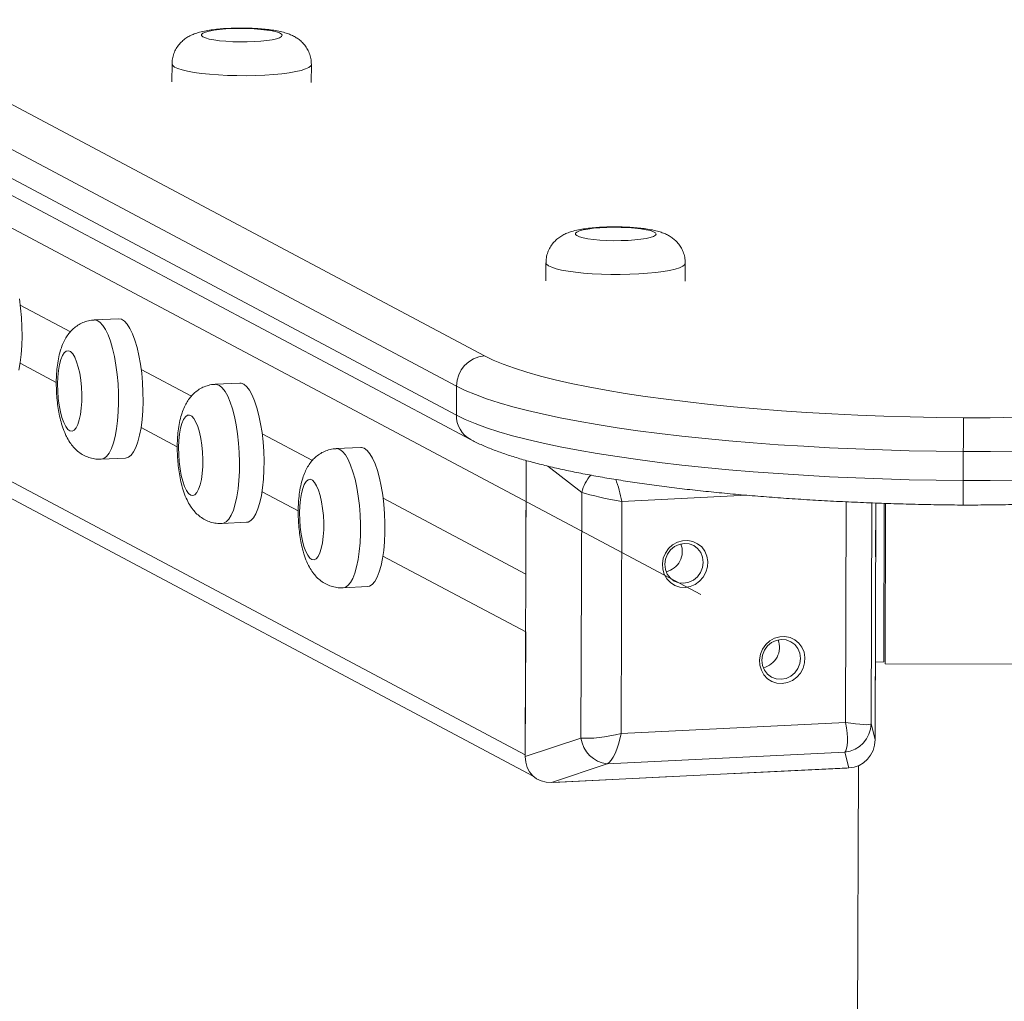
# Model space of a CAD drawing. Header units: millimetres. Extents: x 4385 to 11928, y 17253 to 36963.
# Tile 235 of 256: x 7692.722 to 7692.991, y 18776.362 to 18776.631. Entities that reach past the tile are written whole.
import ezdxf

# ---------------------------------------------------------------- set-up
doc = ezdxf.new("R2010")
doc.units = ezdxf.units.MM
doc.layers.add('БЛАГО_Ботаническая_Р$0$БЛАГО_МАФ', color=7, linetype='Continuous', lineweight=0, true_color=0x000000)

# ---------------------------------------------------------------- blocks, each defined once
blk = doc.blocks.new('БЛАГО_Ботаническая_Р$0$дио 1.15')
at = {"layer": 'БЛАГО_Ботаническая_Р$0$БЛАГО_МАФ'}
for p, q in [((1.398771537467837, 0.1224859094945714), (1.764460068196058, 0.8160767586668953)), ((1.757757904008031, 0.8121631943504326), (1.392994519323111, 0.1203266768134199)), ((1.808534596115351, 0.768210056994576), (1.44284620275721, 0.07461901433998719)), ((1.579147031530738, 0.3074959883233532), (1.491699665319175, 0.1416373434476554)), ((1.499617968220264, 0.1416373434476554), (1.587065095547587, 0.3074959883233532)), ((1.572444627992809, 0.3035821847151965), (1.484997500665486, 0.1377235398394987)), ((1.595383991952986, 0.2998373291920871), (1.507936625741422, 0.1339786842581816)), ((1.500288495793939, 0.251203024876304), (1.505524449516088, 0.2611336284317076)), ((1.51411304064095, 0.24738709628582), (1.521360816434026, 0.2611336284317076)), ((1.517737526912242, 0.2341553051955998), (1.517386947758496, 0.2408565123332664)), ((1.479298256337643, 0.2388638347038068), (1.479648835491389, 0.2321626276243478)), ((1.48279686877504, 0.2180269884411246), (1.488034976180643, 0.2279618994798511)), ((1.496624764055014, 0.2142177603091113), (1.503871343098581, 0.2279618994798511)), ((1.587528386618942, 0.2197997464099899), (1.582579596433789, 0.2197997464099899)), ((1.500248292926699, 0.2009835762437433), (1.499897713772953, 0.2076847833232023)), ((1.461808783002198, 0.2056921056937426), (1.462159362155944, 0.1989908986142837)), ((1.465311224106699, 0.1848624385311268), (1.470545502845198, 0.194790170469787)), ((1.479133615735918, 0.1810429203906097), (1.486381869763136, 0.194790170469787)), ((1.582579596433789, 0.1816588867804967), (1.587528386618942, 0.1816588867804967)), ((1.444319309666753, 0.1725203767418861), (1.444669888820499, 0.1658191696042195)), ((1.482758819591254, 0.1678116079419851), (1.482408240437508, 0.1745130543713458)), ((1.432423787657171, 0.1224859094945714), (1.453056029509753, 0.1616184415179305)), ((1.448260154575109, 0.1224859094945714), (1.468892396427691, 0.1616184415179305)), ((1.499617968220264, 0.1416373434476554), (1.491699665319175, 0.1416373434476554)), ((1.398294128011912, 0.1224859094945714), (1.403434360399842, 0.1072626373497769)), ((1.479324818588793, 0.1224859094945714), (1.398294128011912, 0.1224859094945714)), ((1.432423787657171, 0.1224859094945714), (1.398771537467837, 0.1224859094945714)), ((1.479324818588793, 0.1224859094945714), (1.448260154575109, 0.1224859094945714)), ((1.470656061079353, 0.1072626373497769), (1.477812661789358, 0.1165473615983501)), ((1.533470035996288, 0.117269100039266), (1.528521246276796, 0.117269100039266)), ((1.396370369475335, 0.1000658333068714), (1.391229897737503, 0.1152891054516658)), ((1.391229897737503, 0.1152891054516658), (1.395485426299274, 0.03394899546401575)), ((1.391254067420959, 0.1148272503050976), (1.392956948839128, 0.08227770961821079)), ((1.403434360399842, 0.1072626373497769), (1.470656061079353, 0.1072626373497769)), ((1.399771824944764, 0.03504691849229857), (1.396370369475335, 0.1000658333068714)), ((1.468220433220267, 0.09628244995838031), (1.404718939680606, 0.09628244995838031)), ((1.404718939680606, 0.09628244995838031), (1.40793230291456, 0.03486193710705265)), ((1.470009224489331, 0.0620891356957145), (1.468220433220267, 0.09628244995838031)), ((1.528521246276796, 0.07912800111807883), (1.533470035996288, 0.07912800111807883)), ((1.393758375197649, 0.06696039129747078), (1.395461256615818, 0.03441085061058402)), ((1.395485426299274, 0.03394899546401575), (1.399771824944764, 0.03504691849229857)), ((1.40793230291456, 0.03486193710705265), (1.468313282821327, 0.03486193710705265)), ((1.396112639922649, 0.03128914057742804), (-1.400109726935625, 0.03128914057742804)), ((1.40758890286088, 0.02785011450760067), (1.403302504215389, 0.02675219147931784)), ((1.468036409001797, 0.02785011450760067), (1.40758890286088, 0.02785011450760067)), ((1.403302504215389, 0.02675219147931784), (1.467999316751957, 0.02675219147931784)), ((1.403779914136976, 0.02675219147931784), (1.437432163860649, 0.02675219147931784)), ((1.424449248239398, 0.02675219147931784), (1.424570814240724, 0.02443071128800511)), ((1.424570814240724, 0.02443071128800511), (1.467920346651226, 0.02443071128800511)), ((1.453268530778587, 0.02675219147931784), (1.467999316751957, 0.02675219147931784)), ((1.424051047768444, -0.01906407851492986), (1.424051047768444, 0.02409568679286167)), ((1.424051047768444, 0.02409568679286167), (1.467909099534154, 0.02409568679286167)), ((1.482138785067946, 0.002851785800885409), (1.474220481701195, 0.002851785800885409))]:
    blk.add_line(p, q, dxfattribs=at)
at = {"layer": 'БЛАГО_Ботаническая_Р$0$БЛАГО_МАФ', "flags": 128}
for points in [[(1.503592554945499, 0.2614849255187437), (1.505655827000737, 0.2611137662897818), (1.507915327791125, 0.2608397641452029), (1.510328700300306, 0.2606679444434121), (1.512851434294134, 0.2606016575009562), (1.515435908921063, 0.2606423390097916), (1.518034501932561, 0.2607885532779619), (1.520598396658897, 0.261038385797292), (1.523080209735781, 0.2613865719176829)], [(1.489278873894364, 0.2491320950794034), (1.488199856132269, 0.2485883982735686), (1.487433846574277, 0.2480107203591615), (1.487005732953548, 0.2474170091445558), (1.486929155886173, 0.2468266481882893), (1.487206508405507, 0.2462585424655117), (1.48782893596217, 0.2457308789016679), (1.488776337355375, 0.2452606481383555), (1.490018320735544, 0.2448631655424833), (1.491514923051, 0.2445508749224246), (1.493218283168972, 0.2443340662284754), (1.495073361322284, 0.244219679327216), (1.497020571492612, 0.2442113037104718), (1.498997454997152, 0.244309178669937), (1.500940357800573, 0.2445101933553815), (1.502787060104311, 0.2448081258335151), (1.504477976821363, 0.2451929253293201), (1.505958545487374, 0.2456526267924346), (1.507181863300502, 0.2461721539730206), (1.50810796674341, 0.2467352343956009), (1.508707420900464, 0.2473234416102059), (1.508960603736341, 0.2479176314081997), (1.508859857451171, 0.248499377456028), (1.508408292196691, 0.2490495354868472), (1.507620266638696, 0.2495503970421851), (1.506521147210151, 0.2499859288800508), (1.505146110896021, 0.2503422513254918), (1.503539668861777, 0.2506078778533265), (1.501753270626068, 0.2507741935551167), (1.499844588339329, 0.2508356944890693), (1.497874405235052, 0.250790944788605), (1.495906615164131, 0.2506406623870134), (1.494004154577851, 0.2503903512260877), (1.492228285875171, 0.2500476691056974), (1.490636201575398, 0.2496236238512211), (1.489278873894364, 0.2491320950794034)], [(1.517387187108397, 0.2408557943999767), (1.517250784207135, 0.240081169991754), (1.516762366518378, 0.2392993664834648), (1.515930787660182, 0.2385283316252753), (1.514771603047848, 0.2377817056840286), (1.513306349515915, 0.2370740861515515), (1.511562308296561, 0.2364183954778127), (1.509572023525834, 0.2358265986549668), (1.507372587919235, 0.2353101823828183), (1.505004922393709, 0.2348784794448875), (1.502513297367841, 0.2345393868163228), (1.499943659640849, 0.2342996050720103), (1.497344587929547, 0.2341632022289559), (1.494763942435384, 0.2341330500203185), (1.492249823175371, 0.234209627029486), (1.489849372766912, 0.2343914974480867), (1.487607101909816, 0.2346750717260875), (1.485564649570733, 0.2350553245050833), (1.48376054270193, 0.2355250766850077), (1.48222780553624, 0.2360757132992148), (1.480995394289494, 0.2366967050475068), (1.480086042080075, 0.237376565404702), (1.479516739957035, 0.2381028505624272), (1.479298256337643, 0.2388619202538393), (1.479298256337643, 0.2388635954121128)], [(1.479648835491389, 0.2321626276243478), (1.479648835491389, 0.2321604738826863), (1.479867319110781, 0.2314016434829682), (1.480436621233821, 0.230675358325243), (1.48134597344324, 0.2299952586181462), (1.482578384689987, 0.2293742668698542), (1.484111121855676, 0.228823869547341), (1.48591522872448, 0.2283541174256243), (1.487957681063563, 0.2279738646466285), (1.490199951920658, 0.2276900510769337), (1.492600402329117, 0.227508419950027), (1.49511452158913, 0.2274318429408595), (1.497695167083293, 0.2274619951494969), (1.500294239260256, 0.2275981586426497), (1.502863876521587, 0.2278379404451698), (1.505355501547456, 0.2281770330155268), (1.507723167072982, 0.2286087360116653), (1.50992260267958, 0.2291253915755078), (1.511912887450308, 0.2297169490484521), (1.513656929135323, 0.2303728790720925), (1.515122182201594, 0.2310804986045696), (1.516281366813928, 0.2318268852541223), (1.517112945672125, 0.2325981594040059), (1.517601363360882, 0.233379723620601), (1.517737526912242, 0.2341553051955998)], [(1.587527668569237, 0.1816588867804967), (1.587096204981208, 0.1818371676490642), (1.586673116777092, 0.1823674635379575), (1.586265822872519, 0.1832397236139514), (1.585881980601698, 0.1844379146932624), (1.585529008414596, 0.1859395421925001), (1.585213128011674, 0.1877166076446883), (1.584940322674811, 0.1897360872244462), (1.5847158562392, 0.1919604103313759), (1.584543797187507, 0.1943479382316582), (1.584427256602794, 0.1968543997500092), (1.584368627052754, 0.1994331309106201), (1.584368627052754, 0.2020360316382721), (1.584427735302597, 0.2046145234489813), (1.584544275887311, 0.207120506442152), (1.584716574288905, 0.2095075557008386), (1.584941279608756, 0.2117311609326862), (1.585214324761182, 0.2137496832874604), (1.585530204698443, 0.2155257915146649), (1.585883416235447, 0.2170262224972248), (1.58626749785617, 0.2182232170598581), (1.586674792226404, 0.2190940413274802), (1.58709811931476, 0.2196229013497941), (1.587528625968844, 0.2197997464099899)], [(1.4733209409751, 0.2165050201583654), (1.471933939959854, 0.2160204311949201), (1.470820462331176, 0.2154822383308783), (1.470016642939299, 0.2149074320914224), (1.469548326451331, 0.2143144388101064), (1.469430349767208, 0.2137228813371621), (1.469666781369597, 0.2131511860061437), (1.470249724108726, 0.2126177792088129), (1.471160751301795, 0.21214013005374), (1.472370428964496, 0.2117335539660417), (1.473839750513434, 0.2114107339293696), (1.475521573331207, 0.2111824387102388), (1.477362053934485, 0.211055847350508), (1.479301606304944, 0.2110350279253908), (1.481278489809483, 0.2111206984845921), (1.483228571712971, 0.2113099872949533), (1.485089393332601, 0.2115969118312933), (1.486801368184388, 0.2119723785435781), (1.488309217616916, 0.2124239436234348), (1.489564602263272, 0.2129374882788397), (1.490526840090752, 0.2134962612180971), (1.4911655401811, 0.2140823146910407), (1.491459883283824, 0.2146769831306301), (1.49140053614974, 0.2152611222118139), (1.4909891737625, 0.2158158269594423), (1.490239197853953, 0.2163233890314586), (1.489174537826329, 0.2167672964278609), (1.487829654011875, 0.2171334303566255), (1.486247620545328, 0.2174100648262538), (1.484479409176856, 0.2175883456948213), (1.482581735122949, 0.2176622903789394), (1.480615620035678, 0.2176297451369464), (1.478644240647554, 0.2174919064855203), (1.476731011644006, 0.2172526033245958), (1.474937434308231, 0.2169202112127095), (1.4733209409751, 0.2165050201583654)], [(1.595446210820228, 0.1896884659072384), (1.595773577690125, 0.1898655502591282), (1.596090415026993, 0.1903915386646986), (1.596386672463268, 0.1912499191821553), (1.596652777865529, 0.1924129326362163), (1.596879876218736, 0.1938432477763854), (1.597061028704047, 0.1954949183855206), (1.597190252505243, 0.1973148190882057), (1.597263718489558, 0.1992443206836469), (1.597278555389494, 0.20122168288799), (1.597234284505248, 0.2031832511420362), (1.597132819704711, 0.2050658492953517), (1.596977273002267, 0.2068091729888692), (1.596772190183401, 0.208356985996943), (1.596524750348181, 0.2096597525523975), (1.596242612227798, 0.2106755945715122), (1.595934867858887, 0.2113714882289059), (1.595611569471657, 0.2117254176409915), (1.595282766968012, 0.2117258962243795), (1.594959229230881, 0.2113731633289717), (1.594651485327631, 0.2106779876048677), (1.594369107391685, 0.2096633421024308), (1.594121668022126, 0.2083615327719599), (1.59391658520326, 0.2068141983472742), (1.593760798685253, 0.2050713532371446), (1.593659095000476, 0.2031889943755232), (1.593614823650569, 0.2012276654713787), (1.593629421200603, 0.1992503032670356), (1.593702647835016, 0.1973203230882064), (1.59383163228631, 0.1955001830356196), (1.594012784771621, 0.1938477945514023), (1.59423988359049, 0.1924167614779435), (1.594505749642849, 0.1912530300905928), (1.594801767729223, 0.1903936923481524), (1.595118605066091, 0.1898665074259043), (1.595446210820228, 0.1896884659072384)], [(1.499897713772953, 0.2076835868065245), (1.499878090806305, 0.2073248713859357), (1.499576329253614, 0.2065437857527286), (1.498926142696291, 0.2057650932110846), (1.49793901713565, 0.2050036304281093), (1.496633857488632, 0.2042737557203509), (1.495034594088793, 0.2035886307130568), (1.493171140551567, 0.2029614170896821), (1.491078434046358, 0.2024036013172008), (1.488795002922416, 0.2019254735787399), (1.486363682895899, 0.2015361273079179), (1.483829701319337, 0.2012429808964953), (1.481240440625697, 0.2010510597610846), (1.478643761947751, 0.2009641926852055), (1.47608824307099, 0.2009838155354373), (1.473621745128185, 0.2011099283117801), (1.471289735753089, 0.2013398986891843), (1.469135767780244, 0.2016694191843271), (1.467200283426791, 0.2020925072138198), (1.465518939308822, 0.2026012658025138), (1.464123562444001, 0.2031861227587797), (1.463039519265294, 0.2038360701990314), (1.462287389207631, 0.2045393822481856), (1.461881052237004, 0.2052826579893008), (1.461808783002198, 0.2056921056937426)], [(1.462159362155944, 0.1989908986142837), (1.46223163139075, 0.1985812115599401), (1.462637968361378, 0.1978379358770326), (1.46339009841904, 0.1971348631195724), (1.464474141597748, 0.196484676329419), (1.465869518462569, 0.1958998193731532), (1.467550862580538, 0.1953913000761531), (1.469486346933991, 0.1949682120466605), (1.471640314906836, 0.1946384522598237), (1.473972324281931, 0.1944084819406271), (1.476438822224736, 0.1942826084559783), (1.478994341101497, 0.1942627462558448), (1.481591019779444, 0.194349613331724), (1.484180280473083, 0.1945415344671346), (1.486714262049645, 0.1948349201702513), (1.489145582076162, 0.1952242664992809), (1.491429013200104, 0.1957021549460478), (1.493521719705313, 0.1962599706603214), (1.4953851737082, 0.1968874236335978), (1.496984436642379, 0.1975723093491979), (1.498289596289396, 0.1983024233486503), (1.499276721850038, 0.1990636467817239), (1.499926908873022, 0.1998423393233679), (1.500228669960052, 0.2006236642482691), (1.500248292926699, 0.2009835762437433)], [(1.455599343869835, 0.1832619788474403), (1.454252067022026, 0.1827680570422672), (1.453184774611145, 0.182222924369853), (1.452431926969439, 0.1816440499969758), (1.452017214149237, 0.1810500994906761), (1.451954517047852, 0.1804602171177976), (1.452245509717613, 0.1798935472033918), (1.452881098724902, 0.1793677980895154), (1.453840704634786, 0.1789001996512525), (1.455093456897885, 0.1785058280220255), (1.456599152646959, 0.1781971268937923), (1.458309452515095, 0.1779841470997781), (1.460169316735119, 0.1778738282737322), (1.462118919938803, 0.177869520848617), (1.464095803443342, 0.177971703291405), (1.466036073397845, 0.1781765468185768), (1.467877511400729, 0.1784780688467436), (1.469561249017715, 0.1788662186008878), (1.471032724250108, 0.1793283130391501), (1.472245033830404, 0.1798499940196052), (1.473158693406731, 0.1804142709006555), (1.473744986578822, 0.1810031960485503), (1.47398452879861, 0.1815973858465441), (1.473869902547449, 0.1821781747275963), (1.473404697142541, 0.1827266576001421), (1.472603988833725, 0.1832251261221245), (1.471493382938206, 0.1836580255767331), (1.470108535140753, 0.1840109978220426), (1.468493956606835, 0.18427279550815), (1.466701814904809, 0.1844350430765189), (1.464789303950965, 0.1844924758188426), (1.462818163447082, 0.1844434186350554), (1.460851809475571, 0.1842893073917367), (1.458953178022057, 0.1840351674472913), (1.457183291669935, 0.1836888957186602), (1.455599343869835, 0.1832619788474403)], [(1.482408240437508, 0.1745118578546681), (1.482406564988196, 0.1743120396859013), (1.482177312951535, 0.1735319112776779), (1.481597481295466, 0.1727515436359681), (1.480678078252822, 0.1719855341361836), (1.479436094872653, 0.171248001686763), (1.477894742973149, 0.170552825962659), (1.476082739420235, 0.1699126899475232), (1.474033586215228, 0.169339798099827), (1.471785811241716, 0.1688446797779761), (1.469381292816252, 0.168436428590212), (1.466864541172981, 0.1681229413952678), (1.464282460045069, 0.1679099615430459), (1.461683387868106, 0.1678015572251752), (1.459115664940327, 0.1677994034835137), (1.456627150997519, 0.1679039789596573), (1.454264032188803, 0.1681128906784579), (1.45207033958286, 0.1684225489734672), (1.450086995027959, 0.1688269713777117), (1.448351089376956, 0.1693189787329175), (1.446894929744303, 0.1698889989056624), (1.445745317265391, 0.1705267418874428), (1.444924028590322, 0.171220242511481), (1.444446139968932, 0.1719563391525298), (1.444319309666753, 0.1725187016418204)], [(1.444669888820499, 0.1658191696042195), (1.444796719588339, 0.1652548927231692), (1.445274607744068, 0.164518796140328), (1.446095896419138, 0.1638252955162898), (1.44724550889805, 0.1631877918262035), (1.448701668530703, 0.1626175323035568), (1.450437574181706, 0.1621257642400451), (1.452420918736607, 0.1617211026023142), (1.454614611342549, 0.1614114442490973), (1.456977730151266, 0.1612025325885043), (1.459466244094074, 0.1610981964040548), (1.462033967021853, 0.1611001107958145), (1.464633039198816, 0.161208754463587), (1.467215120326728, 0.1614217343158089), (1.469731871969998, 0.1617352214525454), (1.472136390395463, 0.1621432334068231), (1.474384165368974, 0.1626383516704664), (1.476433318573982, 0.1632112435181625), (1.478245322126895, 0.1638513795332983), (1.4797866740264, 0.16454655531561), (1.481028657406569, 0.1652840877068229), (1.481948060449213, 0.1660503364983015), (1.482527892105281, 0.1668307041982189), (1.482757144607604, 0.1676105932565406), (1.482758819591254, 0.1678116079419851)], [(1.491699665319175, 0.1416373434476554), (1.490532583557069, 0.1392313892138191), (1.489386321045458, 0.136481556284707), (1.488264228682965, 0.1333947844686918), (1.487168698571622, 0.1299784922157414), (1.486102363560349, 0.1262408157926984), (1.485068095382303, 0.122191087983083), (1.484068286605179, 0.117839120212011), (1.483105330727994, 0.1131956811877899), (1.482181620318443, 0.1082717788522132), (1.481299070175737, 0.1030793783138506), (1.480460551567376, 0.09763140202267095), (1.479667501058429, 0.09194077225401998), (1.478921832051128, 0.08602160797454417), (1.47822593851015, 0.07988826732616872), (1.47758077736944, 0.07355582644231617), (1.47698850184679, 0.06703936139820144), (1.476450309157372, 0.06035490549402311), (1.475967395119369, 0.0535187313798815), (1.475541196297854, 0.0465473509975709), (1.475172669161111, 0.03945799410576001), (1.474862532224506, 0.03226789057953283), (1.474611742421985, 0.0249945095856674), (1.474421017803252, 0.01765532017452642), (1.474290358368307, 0.01026827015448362), (1.474220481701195, 0.002851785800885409)], [(1.482138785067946, 0.002851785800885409), (1.482208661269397, 0.01026827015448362), (1.482339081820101, 0.01765532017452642), (1.482530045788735, 0.0249945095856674), (1.482780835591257, 0.03226789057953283), (1.483090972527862, 0.03945799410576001), (1.483459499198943, 0.0465473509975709), (1.483885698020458, 0.0535187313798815), (1.484368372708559, 0.06035490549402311), (1.48490680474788, 0.06703936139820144), (1.485499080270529, 0.07355582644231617), (1.486144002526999, 0.07988826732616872), (1.486840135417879, 0.08602160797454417), (1.487585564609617, 0.09194077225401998), (1.488378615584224, 0.09763140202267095), (1.489217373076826, 0.1030793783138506), (1.49009968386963, 0.1082717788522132), (1.491023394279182, 0.1131956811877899), (1.491986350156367, 0.117839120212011), (1.492986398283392, 0.122191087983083), (1.494020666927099, 0.1262408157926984), (1.495086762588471, 0.1299784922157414), (1.496182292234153, 0.1333947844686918), (1.497304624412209, 0.136481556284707), (1.498450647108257, 0.1392313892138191), (1.499617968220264, 0.1416373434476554)], [(1.507936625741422, 0.1339786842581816), (1.506787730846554, 0.1316026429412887), (1.505660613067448, 0.1288748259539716), (1.504558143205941, 0.1258024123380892), (1.503483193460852, 0.1223935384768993), (1.50243887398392, 0.1186568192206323), (1.501427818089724, 0.114602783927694), (1.500452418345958, 0.1102414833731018), (1.499515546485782, 0.1055846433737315), (1.49861959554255, 0.1006447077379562), (1.497766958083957, 0.09543435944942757), (1.496959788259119, 0.08996747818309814), (1.496200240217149, 0.08425842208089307), (1.49549046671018, 0.07832250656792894), (1.494832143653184, 0.07217480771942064), (1.494226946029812, 0.06583207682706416), (1.493676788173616, 0.05931058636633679), (1.493182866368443, 0.0526278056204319), (1.492746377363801, 0.04580120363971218), (1.492368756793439, 0.03884872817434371), (1.492050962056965, 0.03178880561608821), (1.491793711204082, 0.02464010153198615), (1.491597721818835, 0.01742128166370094), (1.491463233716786, 0.01015125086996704), (1.49139120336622, 0.002849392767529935)], [(1.533469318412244, 0.07912800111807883), (1.533038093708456, 0.07930628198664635), (1.5326147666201, 0.079836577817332), (1.532207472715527, 0.0807088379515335), (1.531823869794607, 0.08190702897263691), (1.531470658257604, 0.08340865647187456), (1.531154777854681, 0.08518572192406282), (1.530882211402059, 0.08720520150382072), (1.530657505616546, 0.08942952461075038), (1.530485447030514, 0.09181705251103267), (1.53036890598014, 0.09432351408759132), (1.530310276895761, 0.09690224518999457), (1.530310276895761, 0.09950514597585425), (1.530369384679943, 0.1020836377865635), (1.530486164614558, 0.1045896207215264), (1.530658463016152, 0.1069766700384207), (1.530883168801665, 0.1092002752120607), (1.531155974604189, 0.1112190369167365), (1.531472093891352, 0.112994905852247), (1.531825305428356, 0.1144953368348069), (1.532209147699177, 0.1156923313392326), (1.53261644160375, 0.1165631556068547), (1.533039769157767, 0.1170920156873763), (1.533470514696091, 0.117269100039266)], [(1.541387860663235, 0.08715781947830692), (1.541715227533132, 0.0873346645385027), (1.54203206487, 0.08786065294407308), (1.542328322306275, 0.08871903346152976), (1.542594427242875, 0.08988204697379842), (1.542821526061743, 0.09131236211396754), (1.543002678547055, 0.09296403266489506), (1.543132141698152, 0.09478393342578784), (1.543205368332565, 0.09671343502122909), (1.543220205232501, 0.09869079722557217), (1.543176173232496, 0.1006523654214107), (1.54307470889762, 0.1025349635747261), (1.542918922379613, 0.1042782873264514), (1.542714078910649, 0.1058263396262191), (1.542466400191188, 0.107128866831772), (1.542184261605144, 0.1081447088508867), (1.541876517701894, 0.1088406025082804), (1.541553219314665, 0.109194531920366), (1.541224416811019, 0.1091952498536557), (1.540900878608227, 0.1088422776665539), (1.540593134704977, 0.1081473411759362), (1.540310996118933, 0.1071324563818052), (1.540063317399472, 0.1058306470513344), (1.539858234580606, 0.1042833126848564), (1.53970244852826, 0.1025407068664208), (1.539600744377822, 0.1006583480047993), (1.539556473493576, 0.09869677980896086), (1.539571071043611, 0.09671941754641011), (1.539644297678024, 0.09478967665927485), (1.539773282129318, 0.0929692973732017), (1.539954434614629, 0.09131690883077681), (1.540181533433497, 0.08988587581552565), (1.540447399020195, 0.08872214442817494), (1.54074365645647, 0.08786280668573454), (1.541060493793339, 0.08733562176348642), (1.541387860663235, 0.08715781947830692)], [(1.444737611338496, 0.07891286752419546), (1.444835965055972, 0.08034796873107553), (1.445275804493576, 0.08170553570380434), (1.446033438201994, 0.08291258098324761), (1.447068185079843, 0.08390425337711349), (1.448324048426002, 0.08462670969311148), (1.449733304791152, 0.08504094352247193), (1.451220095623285, 0.0851249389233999), (1.452704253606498, 0.08487414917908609), (1.45410585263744, 0.08430173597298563), (1.455349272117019, 0.08343904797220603), (1.456367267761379, 0.08233227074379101), (1.45710527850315, 0.08104099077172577), (1.457523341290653, 0.07963532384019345), (1.457598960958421, 0.07819041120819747), (1.457327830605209, 0.07678450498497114), (1.456725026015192, 0.07549346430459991), (1.45582285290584, 0.0743866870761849), (1.454669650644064, 0.07352375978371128), (1.453328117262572, 0.07295158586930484), (1.451870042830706, 0.07270055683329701), (1.450374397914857, 0.07278455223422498), (1.448921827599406, 0.07319902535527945), (1.447590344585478, 0.07392148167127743), (1.4464519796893, 0.0749129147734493), (1.445567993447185, 0.07611996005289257), (1.444986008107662, 0.0774777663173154), (1.444737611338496, 0.07891286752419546)], [(1.445886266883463, 0.07921438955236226), (1.446143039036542, 0.07785155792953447), (1.446753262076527, 0.07658181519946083), (1.44767553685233, 0.07549131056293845), (1.448846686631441, 0.07465446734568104), (1.450187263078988, 0.07412847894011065), (1.451605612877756, 0.07394900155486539), (1.453005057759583, 0.07412847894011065), (1.454290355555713, 0.07465446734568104), (1.455374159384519, 0.07549131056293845), (1.456182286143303, 0.07658181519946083), (1.456659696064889, 0.07785155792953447), (1.456773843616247, 0.07921438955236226), (1.456517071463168, 0.08057722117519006), (1.455906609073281, 0.08184696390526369), (1.45498457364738, 0.08293746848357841), (1.453813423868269, 0.08377431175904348), (1.452472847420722, 0.08430030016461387), (1.451054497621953, 0.08447977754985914), (1.449655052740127, 0.08430030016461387), (1.448369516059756, 0.08377431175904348), (1.447285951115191, 0.08293746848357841), (1.446477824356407, 0.08184696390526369), (1.44600041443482, 0.08057722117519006), (1.445886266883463, 0.07921438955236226)], [(1.41854827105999, 0.0522315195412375), (1.418646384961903, 0.05366662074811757), (1.419086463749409, 0.05502418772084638), (1.419844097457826, 0.05623147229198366), (1.420878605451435, 0.05722290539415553), (1.422134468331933, 0.05794536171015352), (1.423543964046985, 0.05835959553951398), (1.425030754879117, 0.05844359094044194), (1.426514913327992, 0.05819280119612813), (1.427916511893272, 0.05762062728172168), (1.429159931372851, 0.05675769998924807), (1.430177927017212, 0.05565092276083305), (1.430915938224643, 0.05435988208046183), (1.431334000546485, 0.05295397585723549), (1.431409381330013, 0.05150906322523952), (1.431138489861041, 0.05010315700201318), (1.430535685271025, 0.04881211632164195), (1.429633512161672, 0.04770533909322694), (1.428480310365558, 0.04684241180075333), (1.427138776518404, 0.04627023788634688), (1.425680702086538, 0.04601944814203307), (1.424185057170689, 0.04610344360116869), (1.422732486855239, 0.04651767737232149), (1.421401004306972, 0.04724013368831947), (1.420262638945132, 0.04823156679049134), (1.419378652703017, 0.04943885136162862), (1.418796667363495, 0.05079641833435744), (1.41854827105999, 0.0522315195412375)], [(1.419696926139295, 0.0525330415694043), (1.419953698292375, 0.05117020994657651), (1.420563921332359, 0.04990046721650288), (1.421486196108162, 0.04880996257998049), (1.422657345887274, 0.04797311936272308), (1.423997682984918, 0.04744713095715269), (1.425416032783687, 0.04726765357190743), (1.426815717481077, 0.04744713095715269), (1.428101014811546, 0.04797311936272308), (1.429184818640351, 0.04880996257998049), (1.429992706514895, 0.04990046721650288), (1.430470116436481, 0.05117020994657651), (1.430584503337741, 0.0525330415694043), (1.430327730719, 0.0538958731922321), (1.429717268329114, 0.05516585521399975), (1.428795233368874, 0.05625635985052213), (1.427624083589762, 0.05709296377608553), (1.426283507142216, 0.05761895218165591), (1.424865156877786, 0.05779842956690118), (1.423465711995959, 0.05761895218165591), (1.422180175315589, 0.05709296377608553), (1.421096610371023, 0.05625635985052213), (1.420288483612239, 0.05516585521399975), (1.419811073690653, 0.0538958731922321), (1.419696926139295, 0.0525330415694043)], [(1.474220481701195, 0.002851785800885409), (1.474289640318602, -0.004565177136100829), (1.474419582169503, -0.01195246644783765)], [(1.482337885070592, -0.01195246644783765), (1.482207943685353, -0.004565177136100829), (1.482138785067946, 0.002851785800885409)], [(1.49139120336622, 0.002849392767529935), (1.491462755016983, -0.004452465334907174), (1.491596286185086, -0.0117229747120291)]]:
    blk.add_lwpolyline(points, dxfattribs=at)
at = {"layer": 'БЛАГО_Ботаническая_Р$0$БЛАГО_МАФ'}
for centre, radius, start, end in [((1.491573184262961, 0.1341587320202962), 0.007479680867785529, 89.03108620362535, 151.5656818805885), ((1.499671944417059, 0.1333488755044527), 0.008288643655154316, 4.357793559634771, 90.373116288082), ((1.404564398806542, 0.09908823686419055), 0.008252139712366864, 97.87074884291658, 173.1964312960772), ((1.468128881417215, 0.09662016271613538), 0.01093841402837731, 48.35157050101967, 76.64186285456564), ((1.454593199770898, 0.08540364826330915), 0.005722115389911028, 193.2552400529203, 291.1446533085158), ((1.428403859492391, 0.05872230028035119), 0.005722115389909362, 193.2552400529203, 291.1446533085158), ((1.40775667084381, 0.03587614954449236), 0.008027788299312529, 185.9289479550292, 268.8025232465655)]:
    blk.add_arc(centre, radius, start, end, dxfattribs=at)
for centre, major_axis, ratio, start_param, end_param in [((1.399706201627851, 0.1143356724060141), (0.007079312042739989, -0.005563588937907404), 0.8413081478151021, 2.322152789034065, 3.775702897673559), ((1.406309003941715, 0.09929804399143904), (-0.001983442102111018, 0.01002784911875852), 0.2172518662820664, 0.6112821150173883, 1.833012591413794), ((1.469810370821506, 0.09929804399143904), (0.001908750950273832, 0.01003517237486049), 0.1031353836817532, 0.6738411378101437, 1.895571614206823), ((1.406309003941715, 0.09929804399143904), (0.01011115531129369, -0.001577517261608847), 0.3169661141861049, 3.382362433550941, 4.604092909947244), ((1.469810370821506, 0.09929804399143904), (0.009904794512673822, 0.002541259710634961), 0.2534488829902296, 4.486575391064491, 5.116154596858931), ((1.409522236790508, 0.03787753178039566), (0.009904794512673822, 0.002541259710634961), 0.2534488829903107, 3.264844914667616, 4.486575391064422), ((1.403861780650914, 0.03490235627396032), (0.007152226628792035, 0.004710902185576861), 0.9298956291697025, 2.642551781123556, 4.096101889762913), ((1.409522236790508, 0.03787753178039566), (0.001908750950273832, 0.01003517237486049), 0.1031353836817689, 1.895571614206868, 3.117302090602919)]:
    blk.add_ellipse(centre, major_axis=major_axis, ratio=ratio, start_param=start_param, end_param=end_param, dxfattribs=at)
for points, knots in [([(1.616297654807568, 0.2378829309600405), (1.616240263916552, 0.2388291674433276), (1.616073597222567, 0.2415771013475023), (1.615759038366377, 0.246043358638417), (1.615338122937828, 0.2512283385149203), (1.614867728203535, 0.2562731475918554), (1.614349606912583, 0.2611660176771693), (1.613784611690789, 0.2658932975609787), (1.613173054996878, 0.2704430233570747), (1.612515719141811, 0.2748041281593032), (1.611813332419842, 0.2789671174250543), (1.611064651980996, 0.282923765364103), (1.610269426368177, 0.2866686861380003), (1.6094233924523, 0.2901976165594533), (1.608522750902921, 0.2935115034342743), (1.60755625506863, 0.2966153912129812), (1.606506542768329, 0.2995209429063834), (1.605341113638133, 0.3022476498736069), (1.604079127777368, 0.3046738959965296), (1.602748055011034, 0.3067227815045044), (1.601404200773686, 0.3083654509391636), (1.600028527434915, 0.3096867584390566), (1.598580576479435, 0.3107541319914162), (1.59703130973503, 0.311594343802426), (1.595321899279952, 0.3121959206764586), (1.59378404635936, 0.3125168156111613), (1.59281875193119, 0.3124934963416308), (1.5925058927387, 0.3124859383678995)], [0, 0, 0, 0, 0.02336771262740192, 0.06786139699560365, 0.1123925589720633, 0.1569790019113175, 0.2016352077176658, 0.2463751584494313, 0.2912212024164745, 0.3362004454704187, 0.3813466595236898, 0.4267096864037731, 0.4723539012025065, 0.5183715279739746, 0.5648937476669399, 0.6121172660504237, 0.6603345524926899, 0.7099753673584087, 0.7615531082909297, 0.8066701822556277, 0.8444634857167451, 0.8770771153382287, 0.9062950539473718, 0.9333297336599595, 0.9590529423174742, 0.9867287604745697, 1, 1, 1, 1]), ([(1.517358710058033, 0.2408548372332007), (1.517361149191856, 0.2409774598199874), (1.51737469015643, 0.241658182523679), (1.517088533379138, 0.2428566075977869), (1.516532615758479, 0.2443573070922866), (1.515738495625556, 0.2456839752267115), (1.514779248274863, 0.2468372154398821), (1.513671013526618, 0.2478265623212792), (1.512417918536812, 0.2486730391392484), (1.510979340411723, 0.2494042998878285), (1.509275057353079, 0.2500402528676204), (1.507277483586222, 0.250558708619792), (1.505056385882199, 0.2509291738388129), (1.502757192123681, 0.2511454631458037), (1.500466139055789, 0.2512252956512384), (1.49818551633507, 0.2511851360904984), (1.495922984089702, 0.2510316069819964), (1.493694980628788, 0.2507666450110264), (1.491514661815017, 0.2503867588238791), (1.489384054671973, 0.249875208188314), (1.487740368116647, 0.2493541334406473), (1.486813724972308, 0.2489755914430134), (1.486539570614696, 0.2488635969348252)], [0, 0, 0, 0, 0.009865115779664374, 0.05476483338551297, 0.09773398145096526, 0.139520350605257, 0.1809174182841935, 0.2228750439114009, 0.2667316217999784, 0.314559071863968, 0.3693464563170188, 0.4332409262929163, 0.4990530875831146, 0.5607307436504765, 0.6196399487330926, 0.6771801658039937, 0.7342809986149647, 0.7916029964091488, 0.8497616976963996, 0.909781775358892, 0.9733082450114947, 1, 1, 1, 1]), ([(1.486539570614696, 0.2488635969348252), (1.486190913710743, 0.2487080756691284), (1.485271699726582, 0.2482980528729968), (1.483945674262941, 0.24752797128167), (1.482600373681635, 0.2464991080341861), (1.481478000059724, 0.2453509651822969), (1.480556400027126, 0.2440569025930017), (1.479853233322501, 0.2426251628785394), (1.479422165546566, 0.2410886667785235), (1.479240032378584, 0.2398112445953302), (1.479315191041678, 0.2390721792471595), (1.479336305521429, 0.2388645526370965)], [0, 0, 0, 0, 0.0922365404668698, 0.2431763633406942, 0.3730047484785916, 0.4943453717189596, 0.6115461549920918, 0.7268002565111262, 0.8412180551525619, 0.9553931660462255, 1, 1, 1, 1]), ([(1.587514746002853, 0.1816588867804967), (1.588067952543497, 0.1816897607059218), (1.589130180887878, 0.1817490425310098), (1.590612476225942, 0.1822062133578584), (1.591904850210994, 0.1828504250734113), (1.593012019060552, 0.1836572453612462), (1.593934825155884, 0.1845744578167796), (1.594684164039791, 0.1855639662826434), (1.595284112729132, 0.1866044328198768), (1.595775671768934, 0.1877227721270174), (1.596213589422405, 0.1890483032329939), (1.596583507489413, 0.190607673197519), (1.59688410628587, 0.1924026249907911), (1.597110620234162, 0.1943263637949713), (1.597270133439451, 0.1963393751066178), (1.597366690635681, 0.1984453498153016), (1.597401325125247, 0.2005603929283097), (1.597376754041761, 0.2026648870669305), (1.597292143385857, 0.2047311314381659), (1.5971475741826, 0.2067339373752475), (1.596937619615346, 0.2086631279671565), (1.596643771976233, 0.2105466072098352), (1.596267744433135, 0.2122274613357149), (1.595803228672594, 0.2136747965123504), (1.595262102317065, 0.2149050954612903), (1.594600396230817, 0.216029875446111), (1.593740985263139, 0.21711007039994), (1.592676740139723, 0.2180819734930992), (1.591423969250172, 0.2188883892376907), (1.590019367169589, 0.2194594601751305), (1.588698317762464, 0.2197768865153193), (1.587858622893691, 0.2197631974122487), (1.587531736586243, 0.2197578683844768)], [0, 0, 0, 0, 0.03144711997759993, 0.06038256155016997, 0.08785264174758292, 0.1142212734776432, 0.1398282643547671, 0.1651124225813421, 0.1908130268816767, 0.2183983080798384, 0.2508314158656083, 0.2942782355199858, 0.3372739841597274, 0.3769129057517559, 0.4182835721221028, 0.458059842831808, 0.4971269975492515, 0.535984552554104, 0.5749624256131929, 0.614380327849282, 0.6547892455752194, 0.6972286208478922, 0.7442883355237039, 0.7816528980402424, 0.8104204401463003, 0.8385365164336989, 0.8665102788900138, 0.8947608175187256, 0.9233696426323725, 0.9522971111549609, 0.9814296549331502, 1, 1, 1, 1]), ([(1.471417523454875, 0.216538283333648), (1.471062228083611, 0.2164268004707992), (1.469945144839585, 0.2160762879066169), (1.468314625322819, 0.2154057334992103), (1.466626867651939, 0.2144699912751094), (1.46525408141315, 0.2134512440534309), (1.464108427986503, 0.2123197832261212), (1.463162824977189, 0.2110424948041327), (1.46243290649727, 0.2096254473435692), (1.46196884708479, 0.2080988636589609), (1.461758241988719, 0.2067658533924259), (1.461826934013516, 0.2059651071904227), (1.461849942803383, 0.2056968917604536)], [0, 0, 0, 0, 0.07184500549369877, 0.2258875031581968, 0.354585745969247, 0.4642826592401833, 0.5662624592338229, 0.6644707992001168, 0.7608981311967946, 0.8565443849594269, 0.9519485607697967, 1, 1, 1, 1]), ([(1.499879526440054, 0.2076754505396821), (1.4998818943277, 0.2077463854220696), (1.499902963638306, 0.2083775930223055), (1.499637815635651, 0.2095347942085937), (1.499108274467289, 0.2110510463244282), (1.498331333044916, 0.2123944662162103), (1.497387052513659, 0.2135637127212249), (1.496292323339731, 0.2145681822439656), (1.495053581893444, 0.2154266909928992), (1.493635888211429, 0.2161676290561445), (1.491959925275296, 0.2168124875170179), (1.489988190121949, 0.217343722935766), (1.487782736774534, 0.217729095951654), (1.485484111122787, 0.2179595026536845), (1.483192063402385, 0.2180514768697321), (1.480910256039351, 0.2180220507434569), (1.478645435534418, 0.2178791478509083), (1.476413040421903, 0.21762470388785), (1.474229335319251, 0.2172549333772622), (1.472576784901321, 0.2168745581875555), (1.471662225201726, 0.2166092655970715), (1.471417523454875, 0.216538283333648)], [0, 0, 0, 0, 0.006168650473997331, 0.05489115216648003, 0.1014497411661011, 0.1466635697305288, 0.1913607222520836, 0.2365602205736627, 0.2836470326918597, 0.3347602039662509, 0.3930548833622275, 0.4611971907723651, 0.5326294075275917, 0.5996050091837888, 0.6634303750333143, 0.725654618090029, 0.7873206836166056, 0.8491785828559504, 0.9118574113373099, 0.9764163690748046, 1, 1, 1, 1]), ([(1.482375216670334, 0.1745049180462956), (1.482377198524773, 0.1746601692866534), (1.482386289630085, 0.1753722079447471), (1.482086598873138, 0.1765972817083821), (1.481516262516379, 0.178088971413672), (1.480712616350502, 0.1794064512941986), (1.479744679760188, 0.1805505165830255), (1.478629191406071, 0.1815318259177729), (1.477367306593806, 0.1823710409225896), (1.475917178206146, 0.1830970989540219), (1.474196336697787, 0.1837277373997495), (1.472184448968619, 0.1842389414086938), (1.469954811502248, 0.1846009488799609), (1.467655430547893, 0.1848095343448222), (1.465364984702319, 0.1848824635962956), (1.463085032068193, 0.1848364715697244), (1.46082412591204, 0.1846767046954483), (1.458597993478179, 0.1844062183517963), (1.456422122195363, 0.1840181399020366), (1.454766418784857, 0.183620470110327), (1.453846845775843, 0.1833409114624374), (1.453593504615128, 0.1832638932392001)], [0, 0, 0, 0, 0.01333803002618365, 0.06117305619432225, 0.1069821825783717, 0.1515852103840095, 0.1958080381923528, 0.2406959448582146, 0.287712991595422, 0.3391080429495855, 0.3981257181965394, 0.4668361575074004, 0.5369212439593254, 0.6026032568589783, 0.665423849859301, 0.7268431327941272, 0.7878327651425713, 0.8490955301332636, 0.9113002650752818, 0.9755632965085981, 1, 1, 1, 1]), ([(1.453593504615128, 0.1832638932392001), (1.453239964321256, 0.1831475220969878), (1.4521199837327, 0.1827788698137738), (1.450519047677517, 0.1820855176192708), (1.448867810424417, 0.1811196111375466), (1.447544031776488, 0.1800863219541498), (1.446433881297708, 0.1789293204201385), (1.445526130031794, 0.1776257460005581), (1.444837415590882, 0.1761862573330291), (1.444425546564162, 0.1746443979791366), (1.44425716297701, 0.1733986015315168), (1.444334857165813, 0.1726942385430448), (1.444354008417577, 0.1725206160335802)], [0, 0, 0, 0, 0.07400418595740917, 0.2344380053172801, 0.3607324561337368, 0.4710336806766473, 0.5744018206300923, 0.6743877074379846, 0.7728015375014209, 0.8705389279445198, 0.9680883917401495, 0.9999999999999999, 0.9999999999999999, 0.9999999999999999, 0.9999999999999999]), ([(1.484997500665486, 0.1377235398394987), (1.484769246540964, 0.1372790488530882), (1.484057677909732, 0.1358933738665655), (1.482948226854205, 0.1333857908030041), (1.481688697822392, 0.1301049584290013), (1.480514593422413, 0.1266017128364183), (1.479411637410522, 0.1228850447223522), (1.478368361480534, 0.118950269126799), (1.477378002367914, 0.1147957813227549), (1.476436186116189, 0.1104214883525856), (1.475540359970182, 0.1058307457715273), (1.474689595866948, 0.1010279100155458), (1.473883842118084, 0.09601997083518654), (1.473122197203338, 0.09081411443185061), (1.47240552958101, 0.08541925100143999), (1.471735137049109, 0.07984501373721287), (1.47111068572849, 0.0741017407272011), (1.470533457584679, 0.06820043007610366), (1.470004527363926, 0.06215291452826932), (1.469523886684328, 0.05597130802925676), (1.469093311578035, 0.04966806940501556), (1.468712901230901, 0.04325614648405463), (1.468383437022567, 0.03674901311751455), (1.468105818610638, 0.03016013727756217), (1.467880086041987, 0.02350337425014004), (1.467706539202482, 0.01679287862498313), (1.467588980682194, 0.01016095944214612), (1.46753895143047, 0.005506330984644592), (1.467526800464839, 0.003107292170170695), (1.467525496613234, 0.002849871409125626)], [0, 0, 0, 0, 0.02044762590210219, 0.06374429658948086, 0.1061470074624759, 0.1475451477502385, 0.1881625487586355, 0.2282038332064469, 0.2678182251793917, 0.3071149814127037, 0.3461689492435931, 0.3850350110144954, 0.4237520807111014, 0.4623532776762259, 0.5008597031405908, 0.5392896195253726, 0.577656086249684, 0.6159720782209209, 0.654245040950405, 0.6924816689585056, 0.7306886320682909, 0.7688727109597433, 0.8070353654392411, 0.8451822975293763, 0.8833155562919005, 0.921440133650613, 0.9595550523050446, 0.9956601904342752, 1, 1, 1, 1]), ([(1.53345639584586, 0.07912800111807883), (1.534009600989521, 0.07915888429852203), (1.535071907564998, 0.07921818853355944), (1.536554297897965, 0.07967528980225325), (1.537846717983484, 0.0803194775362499), (1.53895369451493, 0.08112642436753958), (1.53987645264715, 0.08204362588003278), (1.540626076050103, 0.08303302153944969), (1.541226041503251, 0.08407351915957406), (1.541717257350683, 0.0851919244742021), (1.542155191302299, 0.08651742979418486), (1.542525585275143, 0.08807674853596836), (1.542825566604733, 0.08987176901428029), (1.543052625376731, 0.09179549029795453), (1.54321199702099, 0.09380844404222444), (1.543308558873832, 0.09591448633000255), (1.543343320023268, 0.09802958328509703), (1.543318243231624, 0.1001340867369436), (1.543234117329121, 0.1022002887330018), (1.543089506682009, 0.1042031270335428), (1.542879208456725, 0.1061321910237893), (1.542585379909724, 0.1080157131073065), (1.54220965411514, 0.1096965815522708), (1.541745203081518, 0.1111439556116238), (1.541203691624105, 0.1123741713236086), (1.540542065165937, 0.1134989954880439), (1.539682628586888, 0.1145791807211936), (1.538618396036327, 0.115551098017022), (1.53736565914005, 0.1163574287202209), (1.535961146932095, 0.1169286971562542), (1.534640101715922, 0.1172458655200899), (1.53380042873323, 0.1172324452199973), (1.533473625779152, 0.1172272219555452)], [0, 0, 0, 0, 0.03144665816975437, 0.06038625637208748, 0.08785634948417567, 0.114221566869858, 0.1398285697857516, 0.1651151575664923, 0.1908157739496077, 0.2183996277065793, 0.2508327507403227, 0.2942803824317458, 0.3372755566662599, 0.3769149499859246, 0.4182864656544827, 0.4580622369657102, 0.497129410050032, 0.5359914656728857, 0.5749648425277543, 0.6143819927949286, 0.6547924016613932, 0.6972317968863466, 0.7442907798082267, 0.7816553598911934, 0.8104243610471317, 0.8385404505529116, 0.8665142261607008, 0.8947647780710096, 0.923373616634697, 0.9522971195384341, 0.9814339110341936, 1, 1, 1, 1]), ([(1.474220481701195, 0.002851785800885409), (1.473345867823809, 0.00285169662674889), (1.471596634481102, 0.00285151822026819), (1.469447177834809, 0.002851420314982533), (1.468022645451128, 0.002850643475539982), (1.467478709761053, 0.002849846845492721), (1.467550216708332, 0.002849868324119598), (1.46756043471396, 0.002849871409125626)], [0, 0, 0, 0, 0.2399356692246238, 0.4798729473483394, 0.719862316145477, 0.9599683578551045, 1, 1, 1, 1]), ([(1.467526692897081, 0.00284963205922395), (1.46753085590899, 0.002085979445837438), (1.467547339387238, -0.0009378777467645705), (1.467614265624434, -0.006212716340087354), (1.467747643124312, -0.0129526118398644), (1.467935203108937, -0.01964849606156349), (1.468174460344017, -0.02628627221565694), (1.468465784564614, -0.03285180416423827), (1.46880870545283, -0.0393314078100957), (1.469201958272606, -0.0457113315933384), (1.469645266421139, -0.05197838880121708), (1.470138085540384, -0.05811953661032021), (1.470678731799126, -0.06412196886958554), (1.471267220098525, -0.06997391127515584), (1.471902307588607, -0.07566345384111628), (1.472583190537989, -0.08117941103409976), (1.47330877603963, -0.08651099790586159), (1.474078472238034, -0.09164878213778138), (1.474891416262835, -0.09658344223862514), (1.475747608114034, -0.1013069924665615), (1.476646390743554, -0.1058122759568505), (1.477589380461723, -0.1100929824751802), (1.47857677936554, -0.1141458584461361), (1.479612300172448, -0.1179675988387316), (1.480700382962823, -0.1215587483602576), (1.481849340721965, -0.1249228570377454), (1.483074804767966, -0.1280632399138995), (1.484126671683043, -0.1304088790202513), (1.484787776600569, -0.1316941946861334), (1.48498266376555, -0.1320730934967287)], [0, 0, 0, 0, 0.01287501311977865, 0.05098155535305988, 0.08909331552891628, 0.1272094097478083, 0.1653328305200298, 0.2034669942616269, 0.2416127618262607, 0.2797747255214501, 0.3179569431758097, 0.3561610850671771, 0.3943933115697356, 0.4326596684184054, 0.4709669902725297, 0.5093214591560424, 0.5477336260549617, 0.5862166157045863, 0.6247847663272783, 0.6634593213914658, 0.7022640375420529, 0.7412325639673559, 0.7804101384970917, 0.8198567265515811, 0.8596556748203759, 0.8999224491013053, 0.9408176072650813, 0.9825535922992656, 1, 1, 1, 1]), ([(1.49139120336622, 0.002849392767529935), (1.491387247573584, 0.002849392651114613), (1.491285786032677, 0.002849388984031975), (1.49086911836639, 0.002850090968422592), (1.48959204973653, 0.002850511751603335), (1.487452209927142, 0.002851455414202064), (1.484853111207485, 0.002851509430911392), (1.483043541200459, 0.002851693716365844), (1.482138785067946, 0.002851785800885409)], [0, 0, 0, 0, 0.005521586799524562, 0.1416189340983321, 0.3563100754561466, 0.570900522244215, 0.7854571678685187, 1, 1, 1, 1])]:
    blk.add_open_spline(points, degree=3, knots=knots, dxfattribs=at)
blk = doc.blocks.new('*U1064')
at = {"layer": 'БЛАГО_Ботаническая_Р$0$БЛАГО_МАФ', "color": 1, "rotation": 89.8122082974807}
blk.add_blockref('БЛАГО_Ботаническая_Р$0$дио 1.15', (7692.978097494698, 18775.03049131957), dxfattribs=at)

msp = doc.modelspace()

# ---------------------------------------------------------------- block references
msp.add_blockref('*U1064', (0, 0))

doc.saveas('drawing.dxf')
